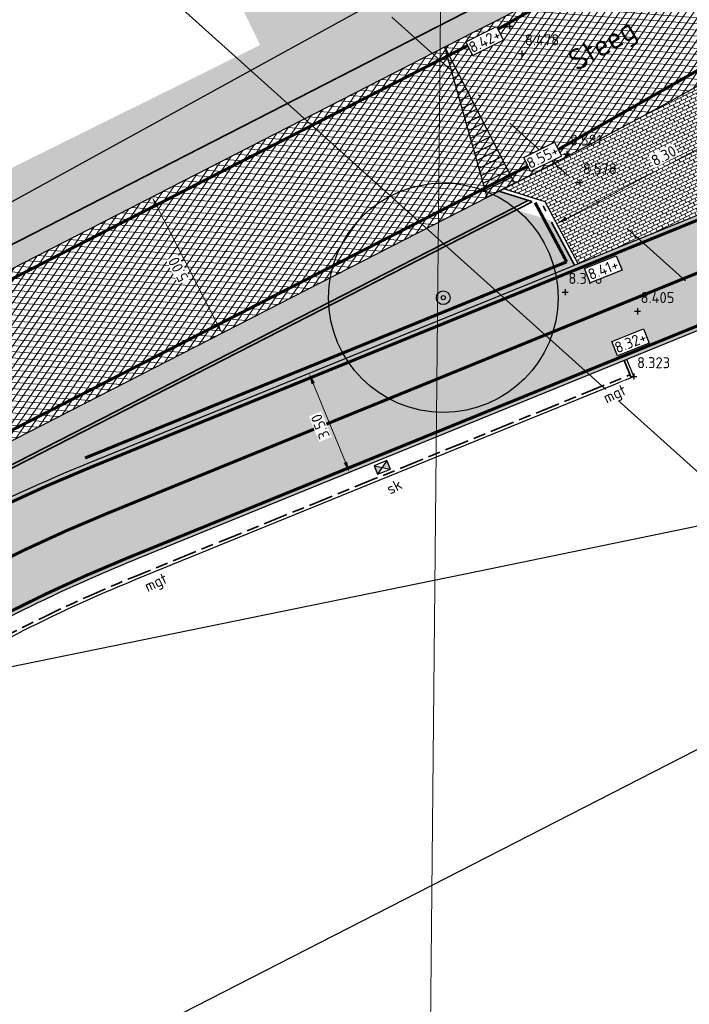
# Model space of a CAD drawing. Header units: metres. Extents: x 157685 to 160831, y 403691 to 406312.
# Tile 48 of 134: x 159319 to 159341, y 404371 to 404403. Entities that reach past the tile are written whole.
import ezdxf
from ezdxf.enums import TextEntityAlignment as Align

# ---------------------------------------------------------------- set-up
doc = ezdxf.new("R2010")
doc.units = ezdxf.units.M
doc.header["$PDMODE"] = 35
for name, pattern in [('DASHDOT2', [12.7, 6.35, -3.175, 0, -3.175]), ('VH-OPSLUITBAND_100X200', [16, 8, -2, 4, -2]), ('VH-OPSLUITBAND_120X250', [26, 16, -4, 2, -4]), ('VW-1-3_STREEP', [4, 1, -3]), ('VW-30-270_STREEP', [3, 0.3, -2.7])]:
    doc.linetypes.add(name, pattern=pattern)
doc.layers.get('Defpoints').update_dxf_attribs({"color": 171})
for name, color, linetype, lineweight in [('B-WE-GR-BOOM-S (ingemeten)', 90, 'Continuous', 25), ('B-WE-OG-HOOGTEPUNT-S', 7, 'Continuous', 25), ('B-WE-OG-HOOGTEPUNT-T18', 10, 'Continuous', 18), ('B-WE-OG-TOPOGRAFIE-T35', 7, 'Continuous', 35), ('N-WE-BV-GELEIDECONSTRUCTIE_GELEIDERAIL_HOUT-G', 210, 'BV-GELEIDERAIL-SO', 35), ('N-WE-GR-DOORWORTELBARE RUIMTE-G', 80, 'Continuous', 35), ('N-WE-GR-GRAS-A', 62, 'Continuous', 18), ('N-WE-GW-HOOGTE_AFWERKHOOGTE-T25', 7, 'Continuous', 25), ('N-WE-RI-KOLK-S', 150, 'Continuous', 25), ('N-WE-VH-GESLOTENVERHARDING_ASFALT-A-200', 253, 'Continuous', 18), ('N-WE-VH-HALFVERHARDING_GESTABILISEERD GRAS-A-200', 190, 'Continuous', 18), ('N-WE-VH-HALFVERHARDING_GRASBETONSTEEN-A-200', 132, 'Continuous', 18), ('N-WE-VH-HALFVERHARDING_GRASBETONSTEEN-G', 7, 'Continuous', 35), ('N-WE-VH-KANTOPSLUITING_OPSLUITBAND_100X200-G', 150, 'VH-OPSLUITBAND_100X200', 35), ('N-WE-VH-KANTOPSLUITING_OPSLUITBAND_120X250-G', 4, 'VH-OPSLUITBAND_120X250', 35), ('N-WE-VH-KANTVERHARDING-G', 7, 'Continuous', 30), ('N-WE-VH-M', 7, 'Continuous', 18), ('N-WE-VH-OPENVERHARDING_BETONSTRAATSTEEN-A-200', 252, 'Continuous', 18), ('N-WE-VH-T18', 7, 'Continuous', 18), ('N-WE-VH-VERHARDING_ASFALT-A', 252, 'Continuous', 18), ('N-WE-VW-MARKERING_LANGS_STREEP_13_010-G', 7, 'VW-1-3_STREEP', 13), ('N-WE-VW-MARKERING_LANGS_STREEP_30270_010-G', 7, 'VW-30-270_STREEP', 13), ('N-WE-VW-MARKERING_LANGS_STREEP_DOORGETROKKEN_010-G', 7, 'Continuous', 13), ('X-XX-AL-BLADVERWIJZING_AS-G', 7, 'DASHDOT2', 25)]:
    doc.layers.add(name, color=color, linetype=linetype, lineweight=lineweight)
doc.layers.add('Iv-a-afwateringsprofiel', color=5, linetype='Continuous')
doc.layers.add('N-WE-VH-VERHARDING-AP_NATUURSTEEN', color=7, linetype='Continuous', true_color=0xcccddb)
doc.styles.add('NLCS-ISO', font='NLCS-ISO.TTF')
doc.styles.add('NLCS-ISO-M200-T18', font='NLCS-ISO.TTF', dxfattribs={"height": 0.36})
doc.styles.add('NLCS-ISO-M200-T35', font='NLCS-ISO.TTF', dxfattribs={"height": 0.7000000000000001})
doc.linetypes.add('BV-GELEIDERAIL-SO', pattern='A,10,-3,[108,NLCS.SHX,S=1,R=0,X=0,Y=0],-3', length=16)
doc.dimstyles.new('NLCS-M200-T18-PIJL_L2_H2', dxfattribs={"dimscale": 0.2, "dimtxt": 0.36, "dimasz": 1.8, "dimexe": 2, "dimexo": 2, "dimgap": 0.7, "dimtad": 1, "dimzin": 0, "dimdsep": 46, "dimtxsty": 'NLCS-ISO-M200-T18', "dimcen": 0, "dimdle": 2, "dimclrd": 256, "dimclre": 256, "dimclrt": 256, "dimazin": 0, "dimtfac": 1, "dimtofl": 0, "dimtmove": 0, "dimatfit": 3, "dimfxl": 2, "dimfxlon": 1, "dimtfill": 1, "dimtfillclr": 256, "dimtolj": 1, "dimtzin": 0, "dimlwd": -1, "dimlwe": -1, "dimarcsym": 0})
pattern_1 = [(0, (0, 0), (1, 1), [0.12, -0.8]), (45, (0.4, 0.2), (-0.1131370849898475, 1.866761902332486), [0.12, -0.8]), (29.99999999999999, (0.08, 0.12), (0.2274613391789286, 1.286025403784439), [0.12, -0.8]), (15, (0.32, 0.48), (0.3856270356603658, 0.7244941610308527), [0.12, -0.8]), (135, (0.16, 2), (-0.02828427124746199, -0.6505382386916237), [0.12, -0.8]), (150, (1.2, 0.4), (0.2156921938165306, -0.5864101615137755), [0.12, -0.8]), (165, (0.24, 0.04), (0.1434520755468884, -0.7010146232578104), [0.12, -0.8]), (85, (0.4, 0.4), (-0.872677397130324, 1.040016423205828), [0.12, -0.8]), (99.99999999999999, (0, 0), (-1.112117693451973, 0.7787131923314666), [0.12, -0.7999999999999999])]
pattern_2 = [(0, (0, 0), (0.1875, 0.1875), [0.1875, -0.1875]), (90, (0.09375, 0.09375), (-0.1875, 0.1875), [0.1875, -0.1875])]

# ---------------------------------------------------------------- blocks, each defined once
blk = doc.blocks.new('*D763')
at = {"layer": 'Defpoints', "color": 0, "transparency": 16777216}
for p in [(159323.4897251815, 404397.0442344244), (159325.7692463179, 404392.5940902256), (159325.7692463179, 404392.5940902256)]:
    blk.add_point(p, dxfattribs=at)
at = {"layer": 'N-WE-VH-M', "transparency": 16777216}
for p, q in [((159323.4897251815, 404397.0442344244), (159323.1337136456, 404396.8618727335)), ((159323.6538507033, 404396.7238240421), (159325.6051207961, 404392.9145006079)), ((159325.7692463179, 404392.5940902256), (159325.413234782, 404392.4117285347))]:
    blk.add_line(p, q, dxfattribs=at)
for points in [[(159323.6004489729, 404396.6964697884), (159323.7072524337, 404396.7511782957), (159323.4897251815, 404397.0442344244)], [(159325.5517190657, 404392.8871463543), (159325.6585225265, 404392.9418548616), (159325.7692463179, 404392.5940902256)]]:
    blk.add_solid(points, dxfattribs=at)
at = {"layer": 'N-WE-VH-M', "transparency": 16777216, "insert": (159324.344676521, 404394.6732729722), "char_height": 0.36, "attachment_point": 5, "rotation": 117.12312890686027, "style": 'NLCS-ISO-M200-T18', "bg_fill": 3, "box_fill_scale": 1.1, "bg_fill_color": 256, "bg_fill_true_color": 13158600, "bg_fill_transparency": 0}
blk.add_mtext('\\A1;5.00', dxfattribs=at)
blk = doc.blocks.new('*D765')
at = {"layer": 'Defpoints', "color": 0, "transparency": 16777216}
for p in [(159344.003071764, 404400.0454948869), (159336.7102301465, 404396.1695322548), (159336.7102301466, 404396.1695322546)]:
    blk.add_point(p, dxfattribs=at)
at = {"layer": 'N-WE-VH-M', "transparency": 16777216}
for p, q in [((159343.6851797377, 404399.8765432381), (159337.0281221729, 404396.3384839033)), ((159344.003071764, 404400.0454948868), (159344.1907958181, 404399.6922815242)), ((159336.7102301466, 404396.1695322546), (159336.8979542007, 404395.8163188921))]:
    blk.add_line(p, q, dxfattribs=at)
for points in [[(159343.6570211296, 404399.9295252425), (159343.7133383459, 404399.8235612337), (159344.003071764, 404400.0454948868)], [(159336.9999635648, 404396.3914659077), (159337.056280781, 404396.285501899), (159336.7102301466, 404396.1695322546)]]:
    blk.add_solid(points, dxfattribs=at)
at = {"layer": 'N-WE-VH-M', "transparency": 16777216, "insert": (159340.206471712, 404398.3900842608), "char_height": 0.36, "attachment_point": 5, "rotation": 27.989525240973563, "style": 'NLCS-ISO-M200-T18', "bg_fill": 3, "box_fill_scale": 1.1, "bg_fill_color": 256, "bg_fill_true_color": 13158600, "bg_fill_transparency": 0}
blk.add_mtext('\\A1;8.30', dxfattribs=at)
blk = doc.blocks.new('*D768')
at = {"layer": 'Defpoints', "color": 0, "transparency": 16777216}
for p in [(159328.62058429, 404391.2761727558), (159329.9415359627, 404388.0350176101), (159329.9415359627, 404388.0350176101)]:
    blk.add_point(p, dxfattribs=at)
at = {"layer": 'N-WE-VH-M', "transparency": 16777216}
for p, q in [((159328.6205842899, 404391.2761727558), (159328.250166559, 404391.1252068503)), ((159328.7564536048, 404390.942796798), (159329.8056666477, 404388.3683935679)), ((159329.9415359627, 404388.0350176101), (159329.5711182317, 404387.8840517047))]:
    blk.add_line(p, q, dxfattribs=at)
for points in [[(159328.7008909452, 404390.9201519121), (159328.8120162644, 404390.9654416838), (159328.6205842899, 404391.2761727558)], [(159329.7501039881, 404388.3457486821), (159329.8612293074, 404388.3910384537), (159329.9415359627, 404388.0350176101)]]:
    blk.add_solid(points, dxfattribs=at)
at = {"layer": 'N-WE-VH-M', "transparency": 16777216, "insert": (159328.9847259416, 404389.5348224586), "char_height": 0.36, "attachment_point": 5, "rotation": 112.17363882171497, "style": 'NLCS-ISO-M200-T18', "bg_fill": 3, "box_fill_scale": 1.1, "bg_fill_color": 256, "bg_fill_true_color": 13158600, "bg_fill_transparency": 0}
blk.add_mtext('\\A1;3.50', dxfattribs=at)
blk = doc.blocks.new('N-SRI-KOLK_STRAAT_450X300-SO')
h = blk.add_hatch(color=256)
h.dxf.hatch_style = 1
h.paths.add_polyline_path([(-7.127631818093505e-14, 0.7499999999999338), (-1.125000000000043, 1.49999999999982), (-1.125000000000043, 4.75175454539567e-14)])
h.paths.add_polyline_path([(1.1249999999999, 4.75175454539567e-14), (1.1249999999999, 1.49999999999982), (-7.122080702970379e-14, 0.7499999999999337)])
for p, q in [((-1.125000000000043, 4.75175454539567e-14), (1.1249999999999, 1.49999999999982)), ((1.1249999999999, 4.75175454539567e-14), (-1.125000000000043, 1.49999999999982))]:
    blk.add_line(p, q)
at = {"flags": 128}
blk.add_lwpolyline([(-1.125000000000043, 4.75175454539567e-14), (1.1249999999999, 4.75175454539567e-14), (1.1249999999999, 1.49999999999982), (-1.125000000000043, 1.49999999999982)], close=True, dxfattribs=at)
blk = doc.blocks.new('SGR-BOOM_01')
at = {"ltscale": 0.1}
h = blk.add_hatch(color=256, dxfattribs=at)
edge = h.paths.add_edge_path()
edge.add_arc((7.366995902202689e-12, -5.115907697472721e-12), 0.15, 0, 360)
for centre, radius in [((0, 0), 2.5), ((7.366995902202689e-12, -5.115907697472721e-12), 0.04499999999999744)]:
    blk.add_circle(centre, radius)
blk.add_circle((7.366995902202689e-12, -5.115907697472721e-12), 0.15, dxfattribs=at)
blk = doc.blocks.new('SOG-HOOGTEPUNT-SO')
for p, q in [((-0.5, 0), (0.5, 0)), ((0, 0.5), (0, -0.5))]:
    blk.add_line(p, q)
blk = doc.blocks.new('*U876')
h = blk.add_hatch()
h.set_pattern_fill('AMO-BODEM_LEEM', color=256, scale=0.1, angle=135, pattern_type=2)
h.set_pattern_definition([(270, (2.000263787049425, -1.52950818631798), (0.25, -5.551115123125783e-17), [])])
h.paths.add_polyline_path([(5.000263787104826, 0), (5.000263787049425, -1), (0, 0)])
blk.add_lwpolyline([(5.000263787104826, 0), (5.000263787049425, -1), (0, 0)], close=True)

msp = doc.modelspace()

# ---------------------------------------------------------------- hatches: boundary and pattern name
at = {"layer": 'N-WE-GR-GRAS-A'}
h = msp.add_hatch(dxfattribs=at)
h.set_pattern_fill('AGR-GRAS_01-SO', color=256, scale=0.04, pattern_type=2)
h.set_pattern_definition(pattern_1)
edge = h.paths.add_edge_path()
edge.add_line((159486.0976987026, 404559.6040639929), (159489.2879344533, 404563.5953185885))
edge.add_line((159489.2879344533, 404563.5953185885), (159488.9579796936, 404566.7480068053))
edge.add_line((159488.9579796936, 404566.7480068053), (159488.4316255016, 404567.1687251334))
edge.add_line((159488.4316255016, 404567.1687251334), (159486.506, 404565.401))
edge.add_line((159486.506, 404565.401), (159484.934, 404563.096))
edge.add_line((159484.934, 404563.096), (159477.0752872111, 404553.2238677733))
edge.add_line((159477.0752872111, 404553.2238677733), (159455.8254069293, 404526.9358052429))
edge.add_line((159455.8254069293, 404526.9358052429), (159443.0590710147, 404512.0078888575))
edge.add_line((159443.0590710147, 404512.0078888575), (159433.7619803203, 404501.2826950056))
edge.add_line((159433.7619803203, 404501.2826950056), (159415.769490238, 404480.9739000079))
edge.add_line((159415.769490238, 404480.9739000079), (159403.496098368, 404467.6952198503))
edge.add_line((159403.496098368, 404467.6952198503), (159387.0426817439, 404450.2758926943))
edge.add_line((159387.0426817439, 404450.2758926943), (159373.7839626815, 404436.1209388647))
edge.add_line((159373.7839626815, 404436.1209388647), (159366.0961455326, 404428.1314440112))
edge.add_line((159366.0961455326, 404428.1314440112), (159359.25, 404421.795))
edge.add_line((159359.25, 404421.795), (159355.8008949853, 404419.1669526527))
edge.add_line((159355.8008949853, 404419.1669526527), (159352.68, 404417.098))
edge.add_line((159352.68, 404417.098), (159350.868, 404416.587))
edge.add_line((159350.868, 404416.587), (159349.917, 404416.656))
edge.add_line((159349.917, 404416.656), (159349.766, 404416.8245))
edge.add_line((159349.766, 404416.8245), (159349.405, 404417.398))
edge.add_line((159349.405, 404417.398), (159349.351, 404417.881))
edge.add_line((159349.351, 404417.881), (159343.21, 404414.61))
edge.add_line((159343.21, 404414.61), (159337.3, 404408.5))
edge.add_line((159337.3, 404408.5), (159326.4217340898, 404403.2471475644))
edge.add_line((159326.4217340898, 404403.2471475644), (159327.0184105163, 404402.0111895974))
edge.add_line((159327.0184105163, 404402.0111895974), (159324.4451240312, 404400.736043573))
edge.add_line((159324.4451240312, 404400.736043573), (159308.778, 404392.9815))
edge.add_line((159308.778, 404392.9815), (159290.525443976, 404383.9472802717))
edge.add_line((159290.525443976, 404383.9472802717), (159289.307, 404386.409))
edge.add_line((159289.307, 404386.409), (159284.765, 404383.811))
edge.add_line((159284.765, 404383.811), (159284.817, 404383.72))
edge.add_line((159284.817, 404383.72), (159285.9187846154, 404381.7928769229))
edge.add_line((159285.9187846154, 404381.7928769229), (159276.665, 404376.505))
edge.add_line((159276.665, 404376.505), (159275.513, 404378.52))
edge.add_line((159275.513, 404378.52), (159271.19, 404376.593))
edge.add_line((159271.19, 404376.593), (159272.941, 404374.175))
edge.add_line((159272.941, 404374.175), (159260.5997271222, 404367.2220883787))
edge.add_line((159260.5997271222, 404367.2220883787), (159251.1625291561, 404362.4409326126))
edge.add_line((159251.1625291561, 404362.4409326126), (159239.7911829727, 404356.9159978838))
edge.add_line((159239.7911829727, 404356.9159978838), (159232.3698555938, 404353.3396434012))
edge.add_line((159232.3698555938, 404353.3396434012), (159227.509698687, 404351.5886457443))
edge.add_line((159227.509698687, 404351.5886457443), (159220.223457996, 404348.9635884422))
edge.add_line((159220.223457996, 404348.9635884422), (159211.6693482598, 404345.8817484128))
edge.add_line((159211.6693482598, 404345.8817484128), (159209.3216520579, 404345.161543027))
edge.add_line((159209.3216520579, 404345.161543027), (159195.7787390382, 404341.2122880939))
edge.add_line((159195.7787390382, 404341.2122880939), (159186.7421899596, 404338.5771359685))
edge.add_line((159186.7421899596, 404338.5771359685), (159182.246, 404337.266))
edge.add_line((159182.246, 404337.266), (159176.4847919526, 404336.5116529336))
edge.add_line((159176.4847919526, 404336.5116529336), (159172.885968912, 404336.2487860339))
edge.add_line((159172.885968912, 404336.2487860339), (159167.72128602, 404336.1477853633))
edge.add_line((159167.72128602, 404336.1477853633), (159163.337809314, 404336.316808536))
edge.add_line((159163.337809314, 404336.316808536), (159160.8929747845, 404336.5131392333))
edge.add_line((159160.8929747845, 404336.5131392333), (159157.8820081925, 404336.8562838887))
edge.add_line((159157.8820081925, 404336.8562838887), (159154.55592463, 404337.3670281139))
edge.add_line((159154.55592463, 404337.3670281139), (159150.716, 404338.132))
edge.add_line((159150.716, 404338.132), (159150.967, 404339.634))
edge.add_line((159150.967, 404339.634), (159146.675, 404341.561))
edge.add_line((159146.675, 404341.561), (159145.643, 404339.641))
edge.add_line((159145.643, 404339.641), (159135.0451162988, 404343.0806025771))
edge.add_line((159135.0451162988, 404343.0806025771), (159121.0189521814, 404347.6328727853))
edge.add_line((159121.0189521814, 404347.6328727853), (159104.6198743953, 404353.0088633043))
edge.add_line((159104.6198743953, 404353.0088633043), (159078.836026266, 404361.5388528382))
edge.add_line((159078.836026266, 404361.5388528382), (159065.386, 404366.027))
edge.add_line((159065.386, 404366.027), (159066.2831298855, 404368.1900888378))
edge.add_line((159066.2831298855, 404368.1900888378), (159061.0873276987, 404370.0665498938))
edge.add_line((159061.0873276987, 404370.0665498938), (159060.435, 404368.22))
edge.add_line((159060.435, 404368.22), (159052.8473989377, 404370.6478335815))
edge.add_line((159052.8473989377, 404370.6478335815), (159037.53, 404375.549))
edge.add_line((159037.53, 404375.549), (159036.7704979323, 404377.299659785))
edge.add_line((159036.7704979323, 404377.299659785), (159035.8942451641, 404374.6548370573))
edge.add_line((159035.8942451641, 404374.6548370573), (159036.4970810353, 404373.4546410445))
edge.add_line((159036.4970810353, 404373.4546410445), (159141.1647930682, 404338.77731789))
edge.add_arc((159168.4631783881, 404421.1729376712), 86.80000000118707, 251.6695173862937, 286.9570299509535)
edge.add_line((159193.7787823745, 404338.1466755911), (159205.379032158, 404341.6837170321))
edge.add_arc((159133.3987203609, 404577.753780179), 246.8000000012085, 286.9570299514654, 297.1231289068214)
edge.add_line((159245.9158836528, 404358.0946625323), (159333.6997134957, 404403.0606426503))
edge.add_arc((159259.9344095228, 404547.0673089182), 161.7999999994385, 297.1231289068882, 316.7431859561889)
edge.add_line((159377.7716470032, 404436.1906862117), (159378.8752580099, 404437.3635797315))
edge.add_line((159378.8752580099, 404437.3635797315), (159378.9480869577, 404437.2950527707))
edge.add_line((159378.9480869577, 404437.2950527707), (159393.8634797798, 404453.1468044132))
edge.add_arc((158121.6145912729, 405650.2442840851), 1746.900000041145, 316.7431859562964, 319.8907262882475)
edge.add_line((159457.6736446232, 404524.8084502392), (159457.5971629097, 404524.8728749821))
edge.add_arc((158121.6145911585, 405650.244284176), 1746.80000018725, 319.8907262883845, 321.3644282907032)
h = msp.add_hatch(dxfattribs=at)
h.set_pattern_fill('AGR-GRAS_01-SO', color=256, scale=0.04, pattern_type=2)
h.set_pattern_definition(pattern_1)
h.paths.add_polyline_path([(159253.5330655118, 404344.1559608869), (159259.4625079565, 404347.1731159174), (159265.754, 404350.712), (159267.562926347, 404350.4219337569), (159268.4736334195, 404356.8409654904), (159268.2002609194, 404357.3746508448, 0.07292179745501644), (159261.0857138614, 404352.3598153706, -0.07321687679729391), (159253.1060315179, 404346.7421801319), (159249.0326165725, 404344.6872122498, -0.0080970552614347), (159244.6605079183, 404342.5696663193, 0.424591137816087), (159243.2497899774, 404338.4898185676), (159243.4758799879, 404338.0448847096), (159245.857, 404340.209)])
h.paths.add_polyline_path([(159228.2467077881, 404333.6795991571), (159236.4654793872, 404336.5337318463), (159239.749, 404337.674), (159241.6854861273, 404337.1533940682), (159241.2436281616, 404338.0229484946, 0.3887558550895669), (159237.4495382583, 404339.4471754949, -0.02105768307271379), (159225.5449052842, 404335.2315376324), (159184.4185494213, 404322.5894240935), (159186.3597707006, 404320.047609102), (159187.711, 404321.228), (159195.1399841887, 404323.4673999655), (159204.1602540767, 404326.1864785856), (159209.7425668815, 404327.8692161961), (159214.2624571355, 404329.2316961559), (159221.3207641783, 404331.3593588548)])
edge = h.paths.add_edge_path()
edge.add_line((159453.4445315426, 404495.1467727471), (159451.2093584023, 404497.0811902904))
edge.add_arc((158612.8199803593, 405209.1930149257), 1100.000000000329, 316.136056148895, 319.65606690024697, ccw=False)
edge.add_line((159405.9060386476, 404446.9499407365), (159372.0303652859, 404411.7035407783))
edge.add_arc((159321.5612524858, 404460.2099182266), 69.99999999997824, 292.17363882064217, 316.13605614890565, ccw=False)
edge.add_line((159347.9802859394, 404395.3868153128), (159345.913611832, 404394.5445302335))
edge.add_line((159345.913611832, 404394.5445302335), (159346.0419317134, 404393.7765823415))
edge.add_line((159346.0419317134, 404393.7765823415), (159351.07, 404395.806))
edge.add_line((159351.07, 404395.806), (159353.704, 404393.907))
edge.add_line((159353.704, 404393.907), (159360.07, 404392.25))
edge.add_line((159360.07, 404392.25), (159365.0370307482, 404399.1549424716))
edge.add_line((159365.0370307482, 404399.1549424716), (159366.6260647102, 404398.0118747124))
edge.add_line((159366.6260647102, 404398.0118747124), (159368.748, 404401.274))
edge.add_line((159368.748, 404401.274), (159366.86, 404403.08))
edge.add_line((159366.86, 404403.08), (159371.9510387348, 404408.4114918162))
edge.add_line((159371.9510387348, 404408.4114918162), (159381.9776597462, 404418.9116766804))
edge.add_line((159381.9776597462, 404418.9116766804), (159401.3422940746, 404439.1909153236))
edge.add_line((159401.3422940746, 404439.1909153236), (159412.235965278, 404450.599101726))
edge.add_line((159412.235965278, 404450.599101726), (159421.2044491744, 404460.112465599))
edge.add_line((159421.2044491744, 404460.112465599), (159430.9228547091, 404471.0155212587))
edge.add_line((159430.9228547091, 404471.0155212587), (159440.2266978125, 404481.4534803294))
edge.add_line((159440.2266978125, 404481.4534803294), (159451.41, 404494))
edge.add_line((159451.41, 404494), (159453.4445315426, 404495.1467727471))
h = msp.add_hatch(dxfattribs=at)
h.set_pattern_fill('AGR-GRAS_01-SO', color=256, scale=0.04, pattern_type=2)
h.set_pattern_definition(pattern_1)
edge = h.paths.add_edge_path()
edge.add_line((159337.3166114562, 404394.8202893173), (159336.5505983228, 404396.2615860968))
edge.add_line((159336.5505983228, 404396.2615860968), (159335.2550712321, 404396.666573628))
edge.add_line((159335.2550712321, 404396.666573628), (159306.9753957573, 404382.1807243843))
edge.add_line((159306.9753957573, 404382.1807243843), (159307.3857095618, 404381.3796984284))
edge.add_line((159307.3857095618, 404381.3796984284), (159317.1932792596, 404386.4034822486))
edge.add_arc((159341.5841554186, 404338.7869393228), 53.50000000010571, 112.1736388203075, 117.1231289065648, ccw=False)
edge.add_line((159321.3924655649, 404388.3303108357), (159337.3166114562, 404394.8202893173))
at = {"layer": 'N-WE-VH-GESLOTENVERHARDING_ASFALT-A-200', "true_color": 0xcf7363}
h = msp.add_hatch(dxfattribs=at)
h.set_pattern_fill('AVH-ASFALT-SO', color=23, scale=0.2, angle=90, pattern_type=2)
h.set_pattern_definition([(162.0033148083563, (158890.0418720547, 404357.8260220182), (-0.0617923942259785, -0.1902148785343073), []), (222.0033148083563, (158890.0418720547, 404357.8260220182), (0.1338347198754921, -0.1486212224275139), [])])
edge = h.paths.add_edge_path()
edge.add_line((159253.1060315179, 404346.7421801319), (159251.5295873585, 404349.8670519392))
edge.add_line((159251.5295873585, 404349.8670519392), (159247.4561724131, 404347.8120840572))
edge.add_arc((159181.4707240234, 404478.610289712), 146.5000000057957, 287.0872649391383, 296.7701601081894, ccw=False)
edge.add_line((159224.5165077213, 404338.5770418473), (159183.3511629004, 404325.9229432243))
edge.add_arc((159166.7498879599, 404379.9289398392), 56.50000000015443, 251.76502299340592, 287.08726493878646, ccw=False)
edge.add_line((159149.0702026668, 404326.2663017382), (159006.9274350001, 404373.096638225))
edge.add_arc((158977.6699027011, 404284.2920955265), 93.50000000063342, 71.76502299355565, 102.0033148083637)
edge.add_line((158958.224868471, 404375.7477713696), (158896.1344402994, 404362.5462889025))
edge.add_line((158896.1344402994, 404362.5462889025), (158896.0895711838, 404358.9585128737))
edge.add_line((158896.0895711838, 404358.9585128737), (158958.9527574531, 404372.3242968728))
edge.add_arc((158977.6699027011, 404284.2920955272), 89.99999999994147, 71.76502299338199, 102.00331480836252, ccw=False)
edge.add_line((159005.8322332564, 404369.7724040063), (159147.975000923, 404322.9420675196))
edge.add_arc((159166.7498879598, 404379.9289398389), 59.99999999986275, 251.7650229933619, 287.0872649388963)
edge.add_line((159184.3795604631, 404322.5774390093), (159225.5449052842, 404335.2315376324))
edge.add_arc((159181.470724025, 404478.6102897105), 150.0000000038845, 287.0872649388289, 291.9126172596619)
edge.add_arc((159238.5691145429, 404336.6639132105), 3.000000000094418, 26.937080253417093, 111.9126172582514, ccw=False)
edge.add_line((159241.2436281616, 404338.0229484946), (159241.6854861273, 404337.1533940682))
edge.add_line((159241.6854861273, 404337.1533940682), (159243.4758799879, 404338.0448847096))
edge.add_line((159243.4758799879, 404338.0448847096), (159243.2497899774, 404338.4898185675))
edge.add_arc((159245.9243035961, 404339.8488538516), 2.999999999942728, 114.9144922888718, 206.9370802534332, ccw=False)
edge.add_arc((159181.4707239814, 404478.6102897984), 150.0000001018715, 294.9144922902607, 296.7701601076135)
edge.add_line((159249.0326165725, 404344.6872122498), (159253.1060315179, 404346.7421801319))
edge = h.paths.add_edge_path()
edge.add_line((159369.5069096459, 404414.1288596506), (159372.0303652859, 404411.7035407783))
edge.add_line((159372.0303652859, 404411.7035407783), (159405.9060386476, 404446.9499407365))
edge.add_arc((158612.8199803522, 405209.1930149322), 1100.000000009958, 316.1360561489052, 320.3070477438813)
edge.add_line((159459.2459142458, 404506.652526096), (159509.1245346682, 404566.7466538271))
edge.add_arc((159085.911567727, 404918.0168982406), 549.9999999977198, 320.3070477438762, 331.3138853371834)
edge.add_line((159568.4059524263, 404654.0108969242), (159565.0310872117, 404655.1352974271))
edge.add_arc((159085.9115677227, 404918.0168982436), 546.5000000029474, 320.3070477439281, 331.24746020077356, ccw=False)
edge.add_line((159506.4313612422, 404568.982009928), (159456.5527408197, 404508.8878821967))
edge.add_arc((158612.8199803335, 405209.1930149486), 1096.500000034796, 316.1360561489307, 320.3070477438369, ccw=False)
edge.add_line((159403.3825830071, 404449.3752596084), (159369.5069096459, 404414.1288596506))
at = {"layer": 'N-WE-VH-HALFVERHARDING_GESTABILISEERD GRAS-A-200'}
h = msp.add_hatch(dxfattribs=at)
h.set_pattern_fill('AVH-GRAS_GESTABILISEERD-SO', color=256, scale=0.2, pattern_type=2)
h.set_pattern_definition(pattern_2)
edge = h.paths.add_edge_path()
edge.add_line((159379.383533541, 404436.8822680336), (159378.8752580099, 404437.3635797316))
edge.add_line((159378.8752580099, 404437.3635797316), (159377.7716470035, 404436.1906862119))
edge.add_arc((159259.9344095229, 404547.0673089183), 161.7999999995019, 297.12312890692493, 316.7431859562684, ccw=False)
edge.add_line((159333.6997134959, 404403.0606426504), (159332.9118747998, 404402.6570838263))
edge.add_line((159332.9118747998, 404402.6570838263), (159332.9041464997, 404401.8666337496))
edge.add_line((159332.9041464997, 404401.8666337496), (159334.018846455, 404402.4376224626))
edge.add_arc((159259.934409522, 404547.0673089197), 162.5000000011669, 297.1231289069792, 316.7431859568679)
edge.add_line((159378.2814496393, 404435.7109974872), (159379.383533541, 404436.8822680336))
h = msp.add_hatch(dxfattribs=at)
h.set_pattern_fill('AVH-GRAS_GESTABILISEERD-SO', color=256, scale=0.2, pattern_type=2)
h.set_pattern_definition(pattern_2)
edge = h.paths.add_edge_path()
edge.add_line((159344.0938908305, 404402.2452397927), (159343.8324393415, 404401.285415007))
edge.add_arc((159259.9344095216, 404547.0673089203), 168.2000000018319, 299.9205891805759, 316.7423230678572)
edge.add_line((159382.4309637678, 404431.8031158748), (159383.4392447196, 404432.87469468))
edge.add_line((159383.4392447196, 404432.87469468), (159382.9396783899, 404433.3652623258))
edge.add_line((159382.9396783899, 404433.3652623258), (159381.9228970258, 404432.2846494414))
edge.add_arc((159259.9344095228, 404547.0673089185), 167.4999999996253, 300.1618699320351, 316.7431859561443, ccw=False)
h.paths.add_polyline_path([(159335.7728750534, 404396.9318110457), (159334.8193670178, 404397.229881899), (159332.848944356, 404396.2205617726), (159332.8412160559, 404395.4301116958)])
h = msp.add_hatch(dxfattribs=at)
h.set_pattern_fill('AVH-GRAS_GESTABILISEERD-SO', color=256, scale=0.2, pattern_type=2)
h.set_pattern_definition(pattern_2)
edge = h.paths.add_edge_path()
edge.add_line((159246.235016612, 404357.4716423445), (159332.9041464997, 404401.8666337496))
edge.add_line((159332.9041464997, 404401.8666337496), (159332.9118747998, 404402.6570838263))
edge.add_line((159332.9118747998, 404402.6570838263), (159245.9158836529, 404358.0946625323))
edge.add_arc((159133.398720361, 404577.7537801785), 246.8000000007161, 286.9570299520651, 297.12312890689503, ccw=False)
edge.add_line((159205.3790321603, 404341.6837170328), (159198.9223778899, 404339.7150134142))
edge.add_line((159198.9223778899, 404339.7150134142), (159193.7787823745, 404338.1466755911))
edge.add_arc((159168.4631784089, 404421.1729375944), 86.79999992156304, 284.2979777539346, 286.95702995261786, ccw=False)
edge.add_line((159189.8997240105, 404337.0616155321), (159189.8640522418, 404336.3304212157))
edge.add_arc((159168.4631783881, 404421.1729376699), 87.49999999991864, 284.1570980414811, 286.9570299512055)
edge.add_line((159193.9829404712, 404337.4771089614), (159199.1265359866, 404339.0454467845))
edge.add_line((159199.1265359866, 404339.0454467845), (159205.5831902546, 404341.0141504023))
edge.add_arc((159133.398720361, 404577.7537801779), 247.5000000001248, 286.957029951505, 297.1231289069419)
edge = h.paths.add_edge_path()
edge.add_line((159235.9303644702, 404346.2424431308), (159235.0000800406, 404346.5970936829))
edge.add_arc((159133.3987203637, 404577.753780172), 252.4999999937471, 286.95702995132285, 293.72714987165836, ccw=False)
edge.add_line((159207.0414623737, 404336.231531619), (159200.5848081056, 404334.2628280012))
edge.add_line((159200.5848081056, 404334.2628280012), (159195.4412125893, 404332.6944901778))
edge.add_arc((159168.4631783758, 404421.172937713), 92.50000004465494, 283.183595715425, 286.95702995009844, ccw=False)
edge.add_arc((159168.0937337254, 404422.874390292), 94.24087383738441, 279.50390141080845, 283.16636200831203, ccw=False)
edge.add_line((159183.6542933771, 404329.9270326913), (159183.0528096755, 404329.1219590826))
edge.add_arc((159168.4631783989, 404421.1729376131), 93.1999999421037, 279.0061864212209, 283.074115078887)
edge.add_arc((159168.4631783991, 404421.1729376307), 93.19999995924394, 283.0741150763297, 286.9570299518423)
edge.add_line((159195.645370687, 404332.0249235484), (159207.2459426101, 404335.5620131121))
edge.add_arc((159133.3961910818, 404577.7593070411), 253.2060721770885, 286.9572855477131, 293.8875916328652)
edge = h.paths.add_edge_path()
edge.add_line((159301.4216157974, 404379.335882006), (159301.1024828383, 404379.9589021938))
edge.add_line((159301.1024828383, 404379.9589021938), (159248.5145377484, 404353.0214981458))
edge.add_arc((159133.3987203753, 404577.7537801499), 252.4999999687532, 295.16634796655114, 297.12312890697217, ccw=False)
edge.add_line((159240.7737843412, 404349.2218444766), (159240.4277768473, 404348.2869674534))
edge.add_arc((159133.3961910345, 404577.7593071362), 253.2060722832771, 295.0055118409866, 297.1230681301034)
edge.add_line((159248.8336707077, 404352.3984779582), (159301.4216157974, 404379.335882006))
h.paths.add_polyline_path([(159306.6562627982, 404382.8037445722), (159306.9753957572, 404382.1807243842), (159332.8412160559, 404395.4301116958), (159332.848944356, 404396.2205617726)])
at = {"layer": 'N-WE-VH-OPENVERHARDING_BETONSTRAATSTEEN-A-200'}
h = msp.add_hatch(dxfattribs=at)
h.set_pattern_fill('AVH-BSS_KEIFORMAAT_HALFST-SO', color=256, scale=0.1, angle=90, pattern_type=2)
h.set_pattern_definition([(116.4700863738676, (159241.3830566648, 404337.675040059), (-0.1407942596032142, 0.04719085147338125), [0.105, -0.105]), (206.4700863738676, (159241.3830566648, 404337.675040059), (0.04680170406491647, -0.09399255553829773), [])])
edge = h.paths.add_edge_path()
edge.add_line((159345.1625113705, 404398.017931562), (159343.574478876, 404400.794994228))
edge.add_line((159343.574478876, 404400.794994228), (159343.9472732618, 404402.1635742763))
edge.add_arc((159259.6319800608, 404547.5889549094), 168.0999999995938, 297.123128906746, 300.10446704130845, ccw=False)
edge.add_line((159336.2694806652, 404397.9751069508), (159334.9688518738, 404397.3088789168))
edge.add_line((159334.9688518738, 404397.3088789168), (159336.3310062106, 404396.883063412))
edge.add_line((159336.3310062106, 404396.883063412), (159337.4076084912, 404394.8573756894))
edge.add_line((159337.4076084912, 404394.8573756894), (159345.1625113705, 404398.017931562))
at = {"layer": 'N-WE-VH-VERHARDING-AP_NATUURSTEEN', "true_color": 0xda9386}
msp.add_hatch(color=33, dxfattribs=at).paths.add_polyline_path([(159318.7889440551, 404383.2883813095, -0.0215995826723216), (159322.7134172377, 404385.08915569), (159347.9802859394, 404395.3868153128, 0.1049384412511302), (159372.0303652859, 404411.7035407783), (159369.5069096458, 404414.1288596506, -0.1049384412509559), (159346.6593342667, 404398.6279704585), (159321.3924655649, 404388.3303108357, 0.02159958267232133), (159317.1932792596, 404386.4034822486), (159266.4712849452, 404360.4218841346, 0.07166867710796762), (159258.6755715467, 404354.8977700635, -0.07321687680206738), (159251.5295873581, 404349.867051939), (159253.1060315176, 404346.7421801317, 0.07321687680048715), (159261.0857138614, 404352.3598153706, -0.07166867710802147), (159268.0669497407, 404357.3067831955)])
at = {"layer": 'N-WE-VH-VERHARDING_ASFALT-A'}
h = msp.add_hatch(dxfattribs=at)
h.set_pattern_fill('AVH-ASFALT', color=256, scale=0.2, angle=90, pattern_type=2)
h.set_pattern_definition([(355.6069263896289, (158844.5507043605, 404349.5946988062), (0.01531969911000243, 0.199412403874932), []), (55.60692638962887, (158844.5507043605, 404349.5946988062), (-0.1650363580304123, 0.112973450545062), [])])
h.paths.add_polyline_path([(159490.550156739, 404556.0451853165), (159513.9976225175, 404585.3799470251, 0.04516852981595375), (159563.9566673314, 404660.9653931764), (159581.4923918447, 404693.5453829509), (159579.7718625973, 404700.8985033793), (159559.5538974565, 404663.3351225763, -0.04516852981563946), (159510.0919575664, 404588.501770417), (159486.6444917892, 404559.1670087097, -0.02016670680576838), (159394.3004534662, 404452.7356426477), (159378.2814496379, 404435.7109974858, -0.08581840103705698), (159334.018846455, 404402.4376224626), (159311.9556014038, 404391.136048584), (159313.3724200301, 404386.2439976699), (159336.2983675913, 404397.9874782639, 0.08581840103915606), (159381.922897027, 404432.2846494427), (159385.6609474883, 404436.2573673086), (159397.941900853, 404449.3092946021, 0.02016670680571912)])

# ---------------------------------------------------------------- linework, layer by layer
at = {"layer": 'Defpoints'}
for points in [[(159358.0725910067, 404372.9916169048), (159487.7624497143, 404517.244688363), (159449.1558453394, 404551.9538216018), (159319.4659866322, 404407.7007501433)], [(159178.5668916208, 404295.6124510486), (159351.212269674, 404384.0544443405), (159327.5424473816, 404430.2598077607), (159154.8970693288, 404341.8178144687)]]:
    msp.add_lwpolyline(points, close=True, dxfattribs=at)
for points in [[(159304.6567934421, 404372.7394746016), (159308.6198730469, 404375.6511230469), (159308.8431724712, 404376.3632108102), (159308.7910458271, 404377.1713952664), (159312.3790835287, 404378.8752658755), (159316.6198577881, 404379.3762359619), (159317.3752203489, 404380.5961917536), (159317.1725589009, 404381.2766678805), (159318.749638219, 404381.6562246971), (159334.1458829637, 404384.8139306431), (159342.0046565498, 404386.4283704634), (159342.1919307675, 404386.2728594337), (159347.188590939, 404387.2383534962), (159347.1210148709, 404392.9001937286), (159357.0933318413, 404397.7310946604), (159366.0618070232, 404404.6722141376), (159366.31, 404405.662), (159368.8800170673, 404407.0709151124), (159409.8846412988, 404449.5533679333)], [(159383.1402533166, 404443.5816233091), (159359.2200813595, 404420.3188932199), (159346.3252750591, 404411.9706923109), (159314.1641945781, 404394.2766945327), (159281.5194745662, 404376.7287231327), (159248.3387119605, 404359.5280203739), (159225.9681533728, 404349.5199278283), (159198.8461612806, 404340.7472305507), (159176.8644460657, 404335.7337772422), (159160.2406279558, 404335.6421440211), (159146.7783793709, 404337.5082608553)]]:
    msp.add_lwpolyline(points, dxfattribs=at)
at = {"layer": 'N-WE-BV-GELEIDECONSTRUCTIE_GELEIDERAIL_HOUT-G', "ltscale": 0.2, "flags": 128}
msp.add_lwpolyline([(159307.02098618, 404382.0917215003), (159335.9090904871, 404396.8892294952)], dxfattribs=at)
at = {"layer": 'N-WE-GR-DOORWORTELBARE RUIMTE-G', "const_width": 0.1}
for points in [[(159337.036096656, 404394.9219362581), (159336.0067558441, 404396.8586988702)], [(159321.2994868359, 404388.5083856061), (159321.2994848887, 404388.5083848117)]]:
    msp.add_lwpolyline(points, dxfattribs=at)
msp.add_lwpolyline([(159337.036096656, 404394.9219362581), (159321.3169826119, 404388.515519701, 8.796265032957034e-05), (159321.2994868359, 404388.5083856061)], format="xyb", dxfattribs=at)
at = {"layer": 'N-WE-VH-HALFVERHARDING_GRASBETONSTEEN-A-200'}
msp.add_lwpolyline([(159333.057816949, 404417.5840381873), (159332.4936410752, 404359.8801632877)], dxfattribs=at)
at = {"layer": 'N-WE-VH-HALFVERHARDING_GRASBETONSTEEN-G'}
msp.add_lwpolyline([(159378.8752580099, 404437.3635797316), (159377.7716470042, 404436.1906862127, -0.08581840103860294), (159333.6997134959, 404403.0606426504), (159245.9158836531, 404358.0946625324, -0.04438709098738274), (159205.3790321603, 404341.6837170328), (159198.9223778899, 404339.7150134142), (159193.7787823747, 404338.1466755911, -0.1551991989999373), (159141.1647930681, 404338.77731789), (159036.5037728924, 404373.4524239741)], format="xyb", dxfattribs=at)
msp.add_lwpolyline([(159306.9753957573, 404382.1807243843), (159335.7728750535, 404396.9318110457)], dxfattribs=at)
at = {"layer": 'N-WE-VH-KANTOPSLUITING_OPSLUITBAND_100X200-G', "ltscale": 0.1, "flags": 128}
msp.add_lwpolyline([(159339.1411428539, 404391.1364538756), (159338.9146939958, 404391.6920804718)], dxfattribs=at)
msp.add_lwpolyline([(159268.5170458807, 404356.9755587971), (159319.0168961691, 404382.8433668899, -0.02159958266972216), (159322.9021246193, 404384.6261335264), (159339.1034013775, 404391.2290583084)], format="xyb", dxfattribs=at)
at = {"layer": 'N-WE-VH-KANTOPSLUITING_OPSLUITBAND_120X250-G', "ltscale": 0.1, "flags": 128}
msp.add_lwpolyline([(159337.2959082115, 404394.8118515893), (159336.2481688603, 404396.7832320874), (159334.816426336, 404397.2308011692)], dxfattribs=at)
at = {"layer": 'N-WE-VH-KANTVERHARDING-G'}
for points in [[(159773.6812360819, 404953.5185455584), (159745.9610024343, 404929.4628856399, 0.04303694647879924), (159721.6180946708, 404904.3603853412), (159704.463918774, 404883.320726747, 0.0473388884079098), (159620.0789692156, 404757.1282419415), (159566.8658552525, 404658.5073159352, -0.04953312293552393), (159506.4313612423, 404568.982009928), (159456.552740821, 404508.8878821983, -0.01820139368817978), (159403.3825830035, 404449.3752596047), (159369.5069096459, 404414.1288596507, -0.1049384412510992), (159346.6593342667, 404398.6279704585), (159321.3924655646, 404388.3303108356, 0.02159958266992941), (159317.1932792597, 404386.4034822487), (159266.4712849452, 404360.4218841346, 0.07166867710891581), (159258.6755715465, 404354.8977700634, -0.07321687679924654), (159251.5295873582, 404349.8670519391), (159247.4561724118, 404347.8120840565, -0.04227475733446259), (159224.5165077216, 404338.5770418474), (159183.3511629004, 404325.9229432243, -0.1553543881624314), (159149.0702026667, 404326.2663017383), (159006.9274350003, 404373.096638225, 0.1327104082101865)], [(159775.4923605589, 404950.456105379), (159748.2549719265, 404926.8194590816, 0.04303694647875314), (159724.3307382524, 404902.1486971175), (159707.1765623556, 404881.1090385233, 0.04733888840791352), (159623.1591888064, 404755.4662409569), (159569.9460748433, 404656.8453149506, -0.04953312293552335), (159509.1245346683, 404566.7466538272), (159459.245914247, 404506.6525260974, -0.01820139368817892), (159405.9060386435, 404446.9499407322), (159372.0303652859, 404411.7035407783, -0.1049384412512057), (159347.9802859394, 404395.3868153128), (159322.7134172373, 404385.0891556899, 0.02159958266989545), (159318.7889440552, 404383.2883813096), (159268.0669497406, 404357.3067831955, 0.07166867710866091), (159261.0857138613, 404352.3598153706, -0.07321687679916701), (159253.1060315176, 404346.7421801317), (159249.0326165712, 404344.6872122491, -0.008097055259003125), (159244.6605079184, 404342.5696663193, -0.008097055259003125)], [(158796.7406190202, 404332.2254250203), (158842.3897305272, 404354.1036002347, -0.05942676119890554), (158887.7955939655, 404369.5655454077), (158962.2903386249, 404385.4043968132, -0.04343754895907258), (158976.4902088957, 404387.1551837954, -0.08918120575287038), (159005.3937677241, 404383.0220213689), (159140.9446447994, 404338.1128370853, 0.1551991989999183), (159193.9829404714, 404337.4771089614), (159199.1265359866, 404339.0454467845), (159205.583190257, 404341.0141504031, 0.04438709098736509), (159246.2350166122, 404357.4716423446), (159334.0188464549, 404402.4376224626, 0.08581840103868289), (159378.2814496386, 404435.7109974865), (159382.0195001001, 404439.6837153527)], [(159200.5848081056, 404334.2628280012), (159207.0414623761, 404336.2315316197, 0.04438709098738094), (159248.5145377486, 404353.0214981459), (159336.2983675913, 404397.9874782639, 0.08581840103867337), (159381.9228970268, 404432.2846494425), (159385.6609474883, 404436.2573673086)], [(159268.4736334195, 404356.8409654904), (159319.0624865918, 404382.7543640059, -0.02159958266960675), (159322.9398660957, 404384.5335290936), (159339.2337472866, 404391.1741953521)]]:
    msp.add_lwpolyline(points, format="xyb", dxfattribs=at)
for points in [[(159337.4076084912, 404394.8573756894), (159336.3310062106, 404396.883063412), (159334.9688518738, 404397.3088789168)], [(159339.2337472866, 404391.174195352), (159339.0072984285, 404391.7298219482)]]:
    msp.add_lwpolyline(points, dxfattribs=at)
at = {"layer": 'N-WE-VW-MARKERING_LANGS_STREEP_13_010-G', "const_width": 0.1, "flags": 128}
for points in [[(158799.755988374, 404333.3379209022), (158842.5193889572, 404353.833066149, -0.05942676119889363), (158887.8579844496, 404369.2721047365), (158962.3527291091, 404385.1109561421, -0.04343754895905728), (158976.500963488, 404386.8553766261, -0.08918120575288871), (159005.2994184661, 404382.7372438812), (159140.8502955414, 404337.8280595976, 0.1551991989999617), (159194.0704367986, 404337.1901518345), (159205.7540358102, 404340.7526233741, 0.04429900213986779), (159246.3717878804, 404357.2046336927), (159334.1556177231, 404402.1706138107, 0.08581840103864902), (159378.4999364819, 404435.5054166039), (159382.2379869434, 404439.47813447), (159394.5189403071, 404452.5300617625, 0.020166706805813), (159486.8788316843, 404558.9796993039), (159510.3262974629, 404588.3144610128, 0.04516852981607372), (159559.818063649, 404663.1929388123), (159604.7144226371, 404746.6068243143, -0.04078858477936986), (159689.1007017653, 404876.7382887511), (159704.5921946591, 404896.8300072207, -0.04762168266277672), (159743.8260585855, 404938.7759786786), (159774.6323000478, 404965.9932373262)], [(159777.5456031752, 404962.6958649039), (159746.7393164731, 404935.4785662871, 0.04762168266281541), (159708.0766934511, 404894.1433237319), (159692.5852005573, 404874.0516052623, 0.0407885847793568), (159608.588860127, 404744.5214624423), (159563.6925011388, 404661.1075769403, -0.04516852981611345), (159513.7632826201, 404585.5672564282), (159490.3158168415, 404556.2324947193, -0.02016670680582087), (159397.7234140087, 404449.5148754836), (159385.442460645, 404436.4629481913), (159381.7044101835, 404432.4902303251, -0.0858184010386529), (159336.1615963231, 404398.2544869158), (159248.3777664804, 404353.2885067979, -0.04425765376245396), (159207.0786106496, 404336.5565294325), (159195.3537162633, 404332.9814473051, -0.1551991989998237), (159139.4665064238, 404333.6513231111), (159003.9156293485, 404378.5605073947, 0.1331344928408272), (158963.2677895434, 404380.8071596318), (158888.773044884, 404364.9683082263, 0.05942676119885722), (158844.4210459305, 404349.8652328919), (158801.657699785, 404329.3701137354)]]:
    msp.add_lwpolyline(points, format="xyb", dxfattribs=at)
at = {"layer": 'N-WE-VW-MARKERING_LANGS_STREEP_30270_010-G', "const_width": 0.1, "flags": 128}
msp.add_lwpolyline([(159792.9871328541, 404962.7455764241, -0.09940442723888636), (159785.5967136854, 404958.4193337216), (159783.6244482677, 404957.7405952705, 0.09611741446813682), (159776.4467524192, 404953.6013963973), (159774.3453758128, 404951.7778186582), (159747.1079871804, 404928.1411723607, 0.04303694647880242), (159722.9744164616, 404903.2545412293), (159705.8202405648, 404882.2148826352, 0.04733888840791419), (159621.619079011, 404756.2972414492), (159568.4059650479, 404657.6763154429, -0.04953312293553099), (159507.7779479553, 404567.8643318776), (159457.899327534, 404507.7702041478, -0.01820139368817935), (159404.6443108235, 404448.1626001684), (159370.7686374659, 404412.9162002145, -0.104938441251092), (159347.3198101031, 404397.0073928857), (159322.0529414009, 404386.7097332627, 0.021599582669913), (159317.9911116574, 404384.8459317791), (159267.2691173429, 404358.8643336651, 0.07166867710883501), (159259.8806427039, 404353.6287927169, -0.07321687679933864), (159252.3178094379, 404348.3046160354), (159248.2443944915, 404346.2496481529, -0.0422747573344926), (159225.0307065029, 404336.9042897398), (159183.8653616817, 404324.2501911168, -0.1553543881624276), (159148.5226017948, 404324.604184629), (159006.3798341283, 404371.4345211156, 0.1327104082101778), (158958.5888129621, 404374.0360341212), (158889.7091228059, 404359.3910389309, 0.06078308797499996), (158843.4892124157, 404343.5123458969), (158697.8283415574, 404272.730896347, 0.2964777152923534), (158667.8835065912, 404223.0035187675), (158671.599814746, 404115.0876769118), (158672.0481688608, 404104.0965963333)], format="xyb", dxfattribs=at)
at = {"layer": 'N-WE-VW-MARKERING_LANGS_STREEP_DOORGETROKKEN_010-G', "const_width": 0.1, "flags": 128}
for points in [[(159773.7795490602, 404953.4052558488), (159746.0593154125, 404929.3495959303, 0.04303694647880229), (159721.7343508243, 404904.2655987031), (159704.5801749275, 404883.2259401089, 0.0473388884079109), (159620.2109786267, 404757.0570133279), (159566.9978646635, 404658.4360873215, -0.04953312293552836), (159506.5467829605, 404568.8862089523), (159456.6681625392, 404508.7920812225, -0.01820139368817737), (159403.4907311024, 404449.2713173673), (159369.6150577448, 404414.0249174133, -0.1049384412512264), (159346.7159464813, 404398.4890638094), (159321.4490777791, 404388.1914041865, 0.02159958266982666), (159317.2616648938, 404386.2699779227), (159266.5396705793, 404360.2883798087, 0.07166867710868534), (159258.77886336, 404354.7890005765, -0.07321687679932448), (159251.5971492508, 404349.7331288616), (159247.5237343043, 404347.6781609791, -0.04227475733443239), (159224.5605819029, 404338.4336630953), (159183.3952370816, 404325.7795644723, -0.1553543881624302), (159149.0232654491, 404326.1238345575), (159006.8804977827, 404372.9541710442, 0.1327104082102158)], [(159775.3940475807, 404950.5693950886), (159748.1566589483, 404926.9327487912, 0.04303694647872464), (159724.2144820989, 404902.2434837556), (159707.0603062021, 404881.2038251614, 0.04733888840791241), (159623.0271793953, 404755.5374695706), (159569.8140654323, 404656.9165435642, -0.04953312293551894), (159509.00911295, 404566.8424548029), (159459.1304925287, 404506.7483270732, -0.01820139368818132), (159405.7978905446, 404447.0538829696), (159371.922217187, 404411.8074830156, -0.1049384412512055), (159347.9236737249, 404395.5257219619), (159322.6568050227, 404385.228062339, 0.02159958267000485), (159318.720558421, 404383.4218856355), (159267.9985641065, 404357.4402875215, 0.07166867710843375), (159260.9824220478, 404352.4685848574, -0.07321687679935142), (159253.0384696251, 404346.8761032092), (159248.9650546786, 404344.8211353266, -0.008097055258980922), (159244.5973181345, 404342.7057069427, -0.008097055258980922)]]:
    msp.add_lwpolyline(points, format="xyb", dxfattribs=at)

# ---------------------------------------------------------------- block references
at = {"layer": 'B-WE-GR-BOOM-S (ingemeten)', "xscale": 1.5, "yscale": 1.5, "zscale": 1.5}
msp.add_blockref('SGR-BOOM_01', (159333.005773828, 404393.7489034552, 8.773506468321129), dxfattribs=at)
at = {"layer": 'B-WE-OG-HOOGTEPUNT-S', "xscale": 0.2, "yscale": 0.2, "zscale": 0.2}
for p in [(159335.1658899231, 404402.6294760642, 8.416332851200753), (159335.5694494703, 404401.7298881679, 8.477920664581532), (159337.0402024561, 404398.4513841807, 8.580643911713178), (159337.4611611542, 404397.5130112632, 8.577685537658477), (159336.9903248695, 404393.929329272, 8.398387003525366), (159339.3489631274, 404393.3048496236, 8.404586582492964), (159339.2337472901, 404391.1741953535, 8.322709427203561)]:
    msp.add_blockref('SOG-HOOGTEPUNT-SO', p, dxfattribs=at)
at = {"layer": 'Iv-a-afwateringsprofiel', "rotation": 297.123128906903}
msp.add_blockref('*U876', (159333.0542282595, 404401.9435109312), dxfattribs=at)
at = {"layer": 'N-WE-RI-KOLK-S', "xscale": 0.1999999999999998, "yscale": 0.1999999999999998, "zscale": 0.1999999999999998, "rotation": 202.1736388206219}
msp.add_blockref('N-SRI-KOLK_STRAAT_450X300-SO', (159330.9539120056, 404388.3396311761), dxfattribs=at)

# ---------------------------------------------------------------- texts
at = {"layer": 'B-WE-OG-HOOGTEPUNT-T18', "style": 'NLCS-ISO'}
for s, p in [('8.478', (159335.6717675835, 404402.0017327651, 8.477920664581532)), ('8.581', (159337.1425205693, 404398.7232287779, 8.580643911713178)), ('8.578', (159337.5634792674, 404397.7848558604, 8.577685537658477)), ('8.398', (159337.0926429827, 404394.2011738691, 8.398387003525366)), ('8.405', (159339.4512812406, 404393.5766942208, 8.404586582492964)), ('8.323', (159339.3360654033, 404391.4460399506, 8.322709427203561))]:
    msp.add_text(s, height=0.3599999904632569, rotation=359.8908317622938, dxfattribs=at).set_placement(p)
at = {"layer": 'B-WE-OG-TOPOGRAFIE-T35', "style": 'NLCS-ISO-M200-T35'}
msp.add_text('Steeg', height=0.7000000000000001, rotation=30.39701387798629, dxfattribs=at).set_placement((159338.2451790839, 404401.9343766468), align=Align.MIDDLE)

# ---------------------------------------------------------------- next in the draw order: texts
at = {"layer": 'N-WE-VH-T18', "attachment_point": 1, "style": 'NLCS-ISO-M200-T18', "bg_fill": 3, "box_fill_scale": 1.2, "bg_fill_color": 256, "bg_fill_transparency": 0}
for s, insert, char_height, width, rotation in [('mgt', (159338.1873631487, 404390.6063389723), 0.3599999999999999, 0.7887891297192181, 25.6567778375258), ('sk', (159331.105549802, 404387.6240463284), 0.36, 0.5038965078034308, 27.124950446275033), ('mgt', (159323.1961353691, 404384.443227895), 0.3599999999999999, 0.7887891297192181, 25.6567778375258)]:
    msp.add_mtext(s, dxfattribs=dict(at, insert=insert, char_height=char_height, width=width, rotation=rotation))

# ---------------------------------------------------------------- next in the draw order: linework, layer by layer
at = {"layer": 'X-XX-AL-BLADVERWIJZING_AS-G', "ltscale": 0.4, "extrusion": (2.664041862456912e-05, -0.001837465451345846, 0.9999983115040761), "elevation": -730.1041713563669}
msp.add_lwpolyline([(159371.7363177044, 404365.9330668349), (159256.6549003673, 404469.3967844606)], dxfattribs=at)

# ---------------------------------------------------------------- next in the draw order: texts
at = {"layer": 'N-WE-GW-HOOGTE_AFWERKHOOGTE-T25', "char_height": 0.3599999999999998, "width": 0.9778270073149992, "attachment_point": 5, "style": 'NLCS-ISO-M200-T18', "bg_fill": 19, "box_fill_scale": 1.2, "bg_fill_color": 256, "bg_fill_transparency": 0}
for s, insert, rotation in [('8.42+', (159334.3583834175, 404402.1426113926), 26.397002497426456), ('8.41+', (159338.2299243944, 404394.6763088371), 21.595950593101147), ('8.32+', (159339.1218301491, 404392.2883964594), 21.595950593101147)]:
    msp.add_mtext(s, dxfattribs=dict(at, insert=insert, rotation=rotation))

# ---------------------------------------------------------------- next in the draw order: dimensions: what is measured, and where the dimension line sits
at = {"layer": 'N-WE-VH-M'}
dim = msp.add_aligned_dim(p1=(159344.003071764, 404400.045494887), p2=(159336.7102301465, 404396.1695322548), distance=2.4657369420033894e-10, text='8.30', dimstyle='NLCS-M200-T18-PIJL_L2_H2', dxfattribs=at)
dim.commit()
dim.dimension.update_dxf_attribs({"geometry": '*D765', "text_midpoint": (159340.206471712, 404398.3900842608)})
for p1, p2, distance, picture, middle in [((159323.4897251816, 404397.0442344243), (159325.769246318, 404392.5940902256), -7.770992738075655e-11, '*D763', (159324.344676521, 404394.6732729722)), ((159328.6205842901, 404391.2761727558), (159329.9415359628, 404388.0350176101), -1.078058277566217e-10, '*D768', (159328.9847259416, 404389.5348224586))]:
    dim = msp.add_aligned_dim(p1=p1, p2=p2, distance=distance, dimstyle='NLCS-M200-T18-PIJL_L2_H2', dxfattribs=at)
    dim.commit()
    dim.dimension.update_dxf_attribs({"geometry": picture, "text_midpoint": middle})

# ---------------------------------------------------------------- next in the draw order: texts
at = {"layer": 'N-WE-GW-HOOGTE_AFWERKHOOGTE-T25', "insert": (159336.2501620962, 404398.3560932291), "char_height": 0.3599999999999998, "width": 0.9778270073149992, "attachment_point": 5, "rotation": 26.397002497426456, "style": 'NLCS-ISO-M200-T18', "bg_fill": 19, "box_fill_scale": 1.2, "bg_fill_color": 256, "bg_fill_transparency": 0}
msp.add_mtext('8.55+', dxfattribs=at)

doc.saveas('drawing.dxf')
